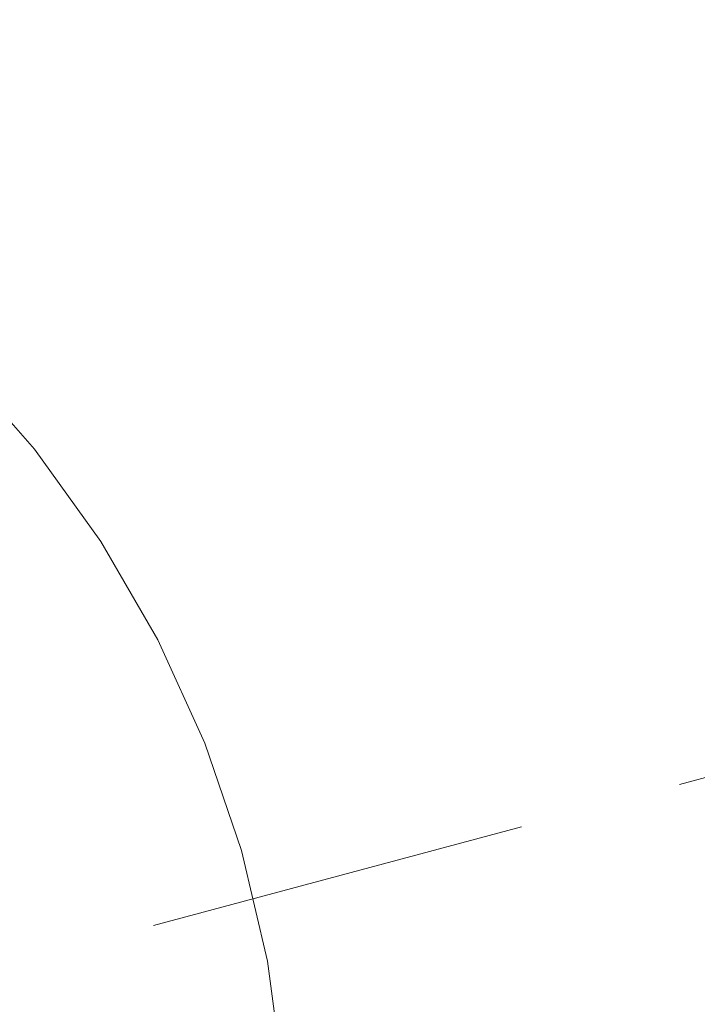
# Model space of a CAD drawing. Header units: millimetres. Extents: x -62314 to 79800, y -34032 to 28340.
# Tile 104 of 256: x 65007 to 65446, y -19937 to -19300. Entities that reach past the tile are written whole.
import ezdxf
from ezdxf.enums import TextEntityAlignment as Align

# ---------------------------------------------------------------- set-up
doc = ezdxf.new("R2010")
doc.units = ezdxf.units.MM
doc.header["$LTSCALE"] = 508
doc.linetypes.add('Dash Style-2', pattern=[0.694425, 0.48607, -0.208355])
for name, color, linetype, lineweight in [('(00) tekening-verwijzing', 33, 'Fence_Line', 0), ('(00) tekst-tekening verwijzing', 8, 'Continuous', 0), ('(04) bouwaanvraag-brandweer-bestaand-WBDBO 60min', 1, 'Dash Style-2', 0), ('None', 7, 'Continuous', 0)]:
    doc.layers.add(name, color=color, linetype=linetype, lineweight=lineweight)
doc.styles.add('Arial Bold (bold)', font='Arial Bold')
doc.linetypes.add('Fence_Line', pattern='A,0,[1,Fence_Line.shx,S=0.19685,R=0,X=0,Y=-0.441942],-5', length=5)

# ---------------------------------------------------------------- blocks, each defined once
blk = doc.blocks.new('blok B 01 (2D)')
at = {"layer": '(04) bouwaanvraag-brandweer-bestaand-WBDBO 60min', "color": 6, "lineweight": 0, "transparency": 33554687}
blk.add_line((69423.17, 9361.48), (68124.13, 8611.48), dxfattribs=at)
blk = doc.blocks.new('Group-159-1')
at = {"layer": '(00) tekening-verwijzing', "color": 7, "linetype": 'Continuous', "lineweight": 0, "flags": 128}
blk.add_lwpolyline([(16.02, 826.67), (88.65, 814.79), (159.77, 795.84), (228.69, 770.01), (294.75, 737.55), (357.31, 698.78), (415.77, 654.05), (469.56, 603.82), (518.16, 548.55), (561.12, 488.78), (598.01, 425.1), (628.48, 358.1), (652.24, 288.44), (669.06, 216.78), (678.77, 143.82), (681.28, 70.27), (676.57, -3.18), (664.69, -75.82), (645.74, -146.94), (619.91, -215.86), (587.45, -281.92), (548.68, -344.48), (503.96, -402.93)], dxfattribs=at)
at = {"layer": '(00) tekst-tekening verwijzing', "color": 17, "style": 'Arial Bold (bold)'}
blk.add_attdef('det._verw.', text='', height=176.21, dxfattribs=at).set_placement((681.04, -667.63), align=Align.BOTTOM_LEFT)
blk = doc.blocks.new('00-detail aanduiding')
at = {"layer": 'None', "color": 17, "transparency": 33554687}
blk.add_blockref('Group-159-1', (0, 0), dxfattribs=at)
at = {"layer": 'None', "color": 0, "flags": 1}
blk.add_attdef('det._verw.', (-818.63, -668.53), '', height=0.18, dxfattribs=at)
blk = doc.blocks.new('Group-162-1')
at = {"layer": 'None', "color": 17, "transparency": 33554687}
blk.add_blockref('00-detail aanduiding', (-98897.33, -62440.89), dxfattribs=at)

msp = doc.modelspace()

# ---------------------------------------------------------------- block references
at = {"layer": 'None', "color": 17, "transparency": 33554687, "rotation": 344.9999999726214}
msp.add_blockref('blok B 01 (2D)', (-3125.94, -10622.93), dxfattribs=at)
at = {"layer": 'None', "color": 17, "transparency": 33554687}
msp.add_blockref('Group-162-1', (163395.98, 42314.6), dxfattribs=at)

doc.saveas('drawing.dxf')
